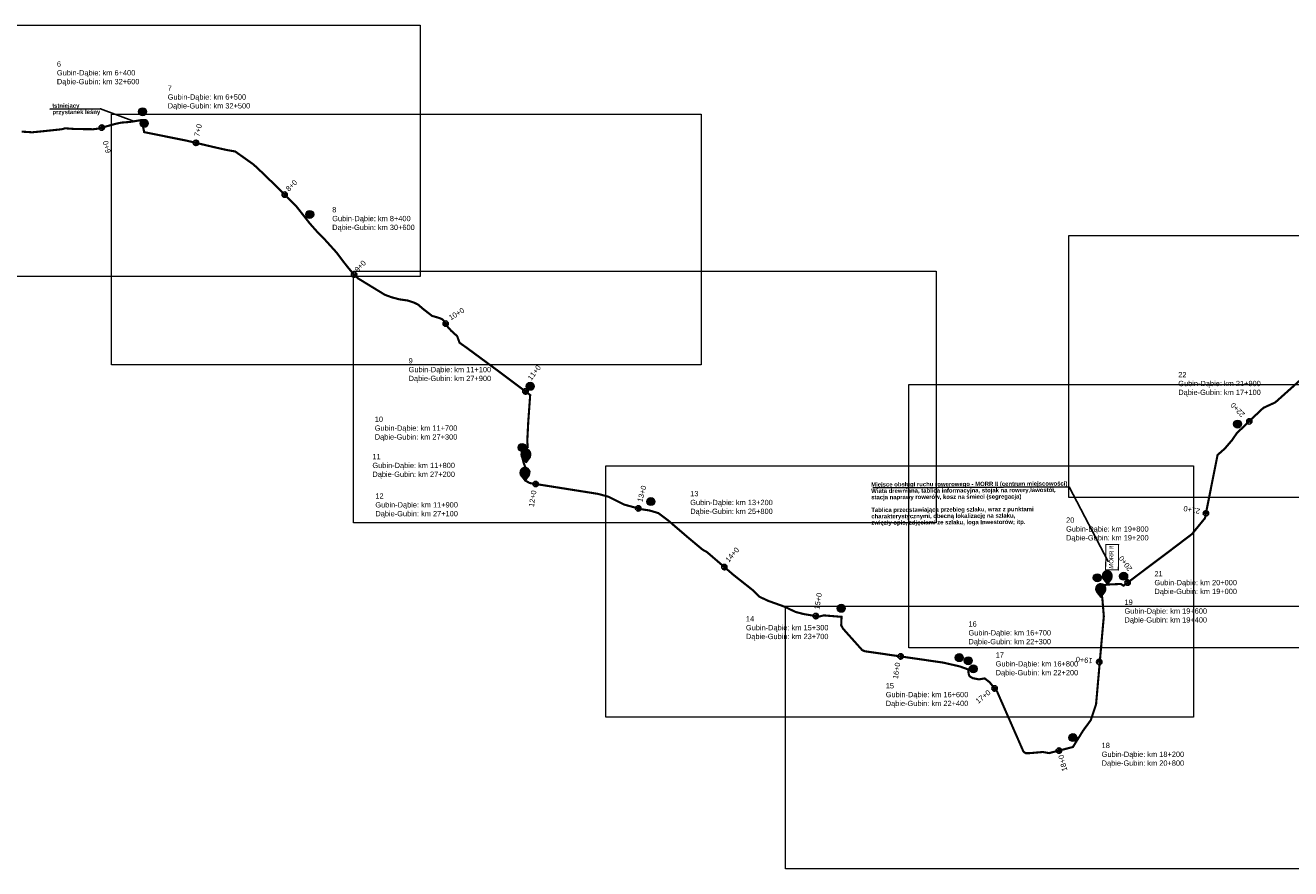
# Model space of a CAD drawing. Header units: millimetres. Extents: x -32728 to 13651, y -21222 to 1549.
# Tile 5 of 19: x 992 to 2185, y -336 to 459. Entities that reach past the tile are written whole.
import ezdxf
from ezdxf import colors
from ezdxf.entities.mleader import LeaderData, LeaderLine
from ezdxf.math import Vec2, Vec3

# ---------------------------------------------------------------- set-up
doc = ezdxf.new("R2010")
doc.units = ezdxf.units.MM
doc.header["$XCLIPFRAME"] = 2
doc.linetypes.add('2', pattern=[1.5, 1, -0.5])
doc.layers.add('0 pomoc', color=61, linetype='Continuous', lineweight=30, plot=False)
for name, color, linetype, lineweight in [('1 MOP zagospodarowanie', 250, 'Continuous', 30), ('1 podklady', 252, 'Continuous', 5), ('2 kraweznik opornik', 5, 'Continuous', 50), ('2 trasa', 5, '2', 50), ('4 opisy', 250, 'Continuous', 5)]:
    doc.layers.add(name, color=color, linetype=linetype, lineweight=lineweight)
doc.layers.add('10 opisy', color=7, linetype='Continuous', lineweight=15, true_color=0x000000)
doc.layers.add('C-DROGI-SYTUACJA-ETYKIETY', color=7, linetype='Continuous')
doc.styles.add('Annotative', font='arial.ttf')
doc.styles.add('ARIAL', font='arial.ttf')
doc.styles.get("Standard").update_dxf_attribs({"font": 'arial.ttf'})
picture_1 = doc.add_image_def('image2.png', size_in_pixel=(1871, 839))
picture_2 = doc.add_image_def('image3.png', size_in_pixel=(1887, 835))
picture_3 = doc.add_image_def('image4.png', size_in_pixel=(1897, 843))
picture_4 = doc.add_image_def('image5.png', size_in_pixel=(1897, 846))
picture_5 = doc.add_image_def('image11.png', size_in_pixel=(1897, 837))
picture_6 = doc.add_image_def('image12.png', size_in_pixel=(1893, 833))
picture_7 = doc.add_image_def('image84.png', size_in_pixel=(1879, 842))

# ---------------------------------------------------------------- blocks, each defined once
blk = doc.blocks.new('_BoxFilled')
at = {"color": 0, "linetype": 'ByBlock', "lineweight": -2}
blk.add_line((-0.5, 0), (-1, 0), dxfattribs=at)
at = {"color": 0, "linetype": 'ByBlock'}
blk.add_solid([(-0.5, 0.5), (0.5, 0.5), (-0.5, -0.5), (0.5, -0.5)], dxfattribs=at)
blk = doc.blocks.new('zw$FE46')
at = {"layer": '4 opisy'}
h = blk.add_hatch(color=1, dxfattribs=at)
h.dxf.hatch_style = 1
h.paths.add_polyline_path([(0, 7.9), (0.2, 9.8), (1, 11), (2.1, 12.2), (3.7, 12.9), (5.4, 12.9), (6.7, 12.6), (7.8, 11.9), (8.9, 10.7), (9.6, 8.9), (9.5, 7.2), (9, 5.5), (4.9, 0), (1.6, 4.3), (0.4, 6)])
h = blk.add_hatch(color=255, dxfattribs=at)
h.dxf.hatch_style = 1
h.paths.add_polyline_path([(8.8, 8.3, 1), (1.2, 8.3, 1)])
at = {"layer": '4 opisy', "color": 1}
blk.add_lwpolyline([(4.9, 0), (9, 5.5), (9.5, 7.2), (9.6, 8.9), (8.9, 10.7), (7.8, 11.9), (6.7, 12.6), (5.4, 12.9), (3.7, 12.9), (2.1, 12.2), (1, 11), (0.2, 9.8), (0, 7.9), (0.4, 6), (1.6, 4.3)], close=True, dxfattribs=at)
at = {"layer": '4 opisy', "color": 255}
blk.add_circle((5, 8.3), 3.78, dxfattribs=at)

msp = doc.modelspace()

# ---------------------------------------------------------------- hatches: boundary and pattern name
at = {"layer": '4 opisy'}
h = msp.add_hatch(color=255, dxfattribs=at)
h.dxf.hatch_style = 1
h.paths.add_polyline_path([(1106.297, 377.833, 1), (1098.741, 377.833, 1)])
h = msp.add_hatch(color=255, dxfattribs=at)
h.dxf.hatch_style = 1
h.paths.add_polyline_path([(1107.852, 366.879, 1), (1100.296, 366.879, 1)])
h = msp.add_hatch(color=255, dxfattribs=at)
h.dxf.hatch_style = 1
h.paths.add_polyline_path([(1263.946, 280.88, 1), (1256.39, 280.88, 1)])
h = msp.add_hatch(color=255, dxfattribs=at)
h.dxf.hatch_style = 1
h.paths.add_polyline_path([(1471.819, 118.748, 1), (1464.263, 118.748, 1)])
h = msp.add_hatch(color=255, dxfattribs=at)
h.dxf.hatch_style = 1
h.paths.add_polyline_path([(2138.984, 83.129, 1), (2131.428, 83.129, 1)])
h = msp.add_hatch(color=255, dxfattribs=at)
h.dxf.hatch_style = 1
h.paths.add_polyline_path([(1464.182, 61.015, 1), (1456.626, 61.015, 1)])
h = msp.add_hatch(color=255, dxfattribs=at)
h.dxf.hatch_style = 1
h.paths.add_polyline_path([(1467.389, 54.927, 1), (1459.833, 54.927, 1)])
h = msp.add_hatch(color=255, dxfattribs=at)
h.dxf.hatch_style = 1
h.paths.add_polyline_path([(1585.63, 9.945, 1), (1578.074, 9.945, 1)])
h = msp.add_hatch(color=255, dxfattribs=at)
h.dxf.hatch_style = 1
h.paths.add_polyline_path([(2006.57, -61.97, 1), (1999.014, -61.97, 1)])
h = msp.add_hatch(color=255, dxfattribs=at)
h.dxf.hatch_style = 1
h.paths.add_polyline_path([(2015.622, -59.85, 1), (2008.066, -59.85, 1)])
h = msp.add_hatch(color=255, dxfattribs=at)
h.dxf.hatch_style = 1
h.paths.add_polyline_path([(2031.488, -60.44, 1), (2023.932, -60.44, 1)])
h = msp.add_hatch(color=255, dxfattribs=at)
h.dxf.hatch_style = 1
h.paths.add_polyline_path([(2009.447, -72.112, 1), (2001.891, -72.112, 1)])
h = msp.add_hatch(color=255, dxfattribs=at)
h.dxf.hatch_style = 1
h.paths.add_polyline_path([(1765.194, -90.736, 1), (1757.638, -90.736, 1)])
h = msp.add_hatch(color=255, dxfattribs=at)
h.dxf.hatch_style = 1
h.paths.add_polyline_path([(1876.437, -137.299, 1), (1868.881, -137.299, 1)])
h = msp.add_hatch(color=255, dxfattribs=at)
h.dxf.hatch_style = 1
h.paths.add_polyline_path([(1884.946, -140.197, 1), (1877.39, -140.197, 1)])
h = msp.add_hatch(color=255, dxfattribs=at)
h.dxf.hatch_style = 1
h.paths.add_polyline_path([(1889.694, -147.843, 1), (1882.138, -147.843, 1)])
h = msp.add_hatch(color=255, dxfattribs=at)
h.dxf.hatch_style = 1
h.paths.add_polyline_path([(1983.681, -212.745, 1), (1976.125, -212.745, 1)])
at = {"layer": 'C-DROGI-SYTUACJA-ETYKIETY', "transparency": 33554687}
h = msp.add_hatch(color=256, dxfattribs=at)
h.dxf.hatch_style = 1
h.paths.add_polyline_path([(1063.348, 365.261, -1), (1064.648, 360.433)])
h = msp.add_hatch(color=256, dxfattribs=at)
h.dxf.hatch_style = 1
h.paths.add_polyline_path([(1153.421, 350.899, -1), (1152.261, 346.035)])
h = msp.add_hatch(color=256, dxfattribs=at)
h.dxf.hatch_style = 1
h.paths.add_polyline_path([(1238.261, 301.386, -1), (1234.744, 297.832)])
h = msp.add_hatch(color=256, dxfattribs=at)
h.dxf.hatch_style = 1
h.paths.add_polyline_path([(1303.667, 225.948, -1), (1300.186, 222.359)])
h = msp.add_hatch(color=256, dxfattribs=at)
h.dxf.hatch_style = 1
h.paths.add_polyline_path([(1390.462, 179.24, -1), (1386.214, 176.604)])
h = msp.add_hatch(color=256, dxfattribs=at)
h.dxf.hatch_style = 1
h.paths.add_polyline_path([(1465.022, 115.932, -1), (1462.03, 111.926)])
h = msp.add_hatch(color=256, dxfattribs=at)
h.dxf.hatch_style = 1
h.paths.add_polyline_path([(2144.474, 87.45, -1), (2147.962, 83.868)])
h = msp.add_hatch(color=256, dxfattribs=at)
h.dxf.hatch_style = 1
h.paths.add_polyline_path([(1473.635, 29.031, -1), (1472.906, 24.085)])
h = msp.add_hatch(color=256, dxfattribs=at)
h.dxf.hatch_style = 1
h.paths.add_polyline_path([(1570.576, 5.954, -1), (1569.308, 1.117)])
h = msp.add_hatch(color=256, dxfattribs=at)
h.dxf.hatch_style = 1
h.paths.add_polyline_path([(2102.859, -0.661, -1), (2107.752, -1.688)])
h = msp.add_hatch(color=256, dxfattribs=at)
h.dxf.hatch_style = 1
h.paths.add_polyline_path([(1652.751, -49.882, -1), (1649.507, -53.687)])
h = msp.add_hatch(color=256, dxfattribs=at)
h.dxf.hatch_style = 1
h.paths.add_polyline_path([(2029.938, -64.48, -1), (2032.952, -68.469)])
h = msp.add_hatch(color=256, dxfattribs=at)
h.dxf.hatch_style = 1
h.paths.add_polyline_path([(1737.844, -95.615, -1), (1737.057, -100.552)])
h = msp.add_hatch(color=256, dxfattribs=at)
h.dxf.hatch_style = 1
h.paths.add_polyline_path([(1817.704, -133.664, -1), (1817.049, -138.621)])
h = msp.add_hatch(color=256, dxfattribs=at)
h.dxf.hatch_style = 1
h.paths.add_polyline_path([(2002.266, -141.081, -1), (2007.243, -141.559)])
h = msp.add_hatch(color=256, dxfattribs=at)
h.dxf.hatch_style = 1
h.paths.add_polyline_path([(1907.942, -164.747, -1), (1904.07, -167.912)])
h = msp.add_hatch(color=256, dxfattribs=at)
h.dxf.hatch_style = 1
h.paths.add_polyline_path([(1966.005, -222.587, -1), (1967.274, -227.423)])

# ---------------------------------------------------------------- linework, layer by layer
at = {"layer": '2 kraweznik opornik', "const_width": 1}
msp.add_lwpolyline([(2022.977, -30.556), (2010.978, -30.408), (2010.681, -54.406), (2022.68, -54.555)], close=True, dxfattribs=at)
at = {"layer": '2 trasa', "ltscale": 2}
msp.add_lwpolyline([(988.428, 359.093, 2, 2, 0), (998.391, 358.439, 2, 2, 0), (1011.779, 359.772, 2, 2, 0), (1026.391, 361.315, 2, 2, 0), (1029.263, 362.218, 2, 2, 0), (1038.373, 361.562, 2, 2, 0), (1055.937, 361.315, 2, 2, 0), (1060.494, 361.887, 2, 2, 0), (1076.662, 366.319, 2, 2, 0), (1082.243, 367.55, 2, 2, 0), (1090.615, 368.206, 2, 2, 0), (1101.695, 370.012, 2, 2, 0), (1103.993, 358.604, 2, 2, 0), (1144.406, 350.462, 2, 2, 0), (1170.871, 344.202, 2, 2, 0), (1181.769, 341.75, 2, 2, 0), (1189.842, 340.351, 2, 2, 0), (1207.212, 328.006, 2, 2, 0), (1218.023, 317.843, 2, 2, 0), (1237.721, 298.408, 2, 2, 0), (1247.098, 289.088, 2, 2, 0), (1260.332, 272.263, 2, 2, 0), (1267.776, 263.852, 2, 2, 0), (1273.936, 257.693, 2, 2, 0), (1285.338, 245.087, 2, 2, 0), (1291.569, 236.779, 2, 2, 0), (1296.225, 230.905, 2, 2, 0), (1301.453, 224.603, 2, 2, 0), (1305.679, 220.592, 2, 2, 0), (1330.962, 205.121, 2, 2, 0), (1337.193, 202.829, 2, 2, 0), (1344.571, 200.824, 2, 2, 0), (1352.736, 199.678, 2, 2, 0), (1358.466, 197.744, 2, 2, 0), (1362.262, 195.882, 2, 2, 0), (1367.347, 191.513, 2, 2, 0), (1375.512, 185.21, 2, 2, 0), (1382.388, 183.204, 2, 2, 0), (1384.966, 182.058, 2, 2, 0), (1386.972, 180.124, 2, 2, 0), (1390.481, 174.466, 2, 2, 0), (1393.561, 171.171, 2, 2, 0), (1399.148, 166.086, 2, 2, 0), (1401.44, 159.855, 2, 2, 0), (1408.029, 155.199, 2, 2, 0), (1439.374, 132.091, 2, 2, 0), (1468.024, 110.546, 2, 2, 0), (1466.19, 84.877, 2, 2, 0), (1465.273, 66.77, 2, 2, 0), (1465.732, 61.384, 2, 2, 0), (1462.179, 57.717, 2, 2, 0), (1460.002, 53.591, 2, 2, 0), (1462.065, 45.913, 2, 2, 0), (1464.127, 40.871, 2, 2, 0), (1462.752, 32.964, 2, 2, 0), (1463.096, 29.984, 2, 2, 0), (1467.565, 27.463, 2, 2, 0), (1532.18, 17.214, 2, 2, 0), (1541.806, 14.578, 2, 2, 0), (1556.704, 7.129, 2, 2, 0), (1572.747, 2.774, 2, 2, 0), (1580.884, 1.514, 2, 2, 0), (1588.906, -0.893, 2, 2, 0), (1598.647, -8.227, 2, 2, 0), (1616.638, -23.698, 2, 2, 0), (1630.619, -35.387, 2, 2, 0), (1634.745, -37.679, 2, 2, 0), (1659.796, -59.246, 2, 2, 0), (1678.361, -73.914, 2, 2, 0), (1684.32, -79.873, 2, 2, 0), (1692.685, -83.77, 2, 2, 0), (1707.812, -89.156, 2, 2, 0), (1718.355, -94.198, 2, 2, 0), (1725.919, -96.146, 2, 2, 0), (1740.243, -98.553, 2, 2, 0), (1744.827, -97.407, 2, 2, 0), (1761.673, -98.782, 2, 2, 0), (1761.329, -106.689, 2, 2, 0), (1762.934, -109.783, 2, 2, 0), (1781.04, -130.067, 2, 2, 0), (1783.447, -131.213, 2, 2, 0), (1857.591, -141.985, 2, 2, 0), (1873.062, -145.538, 2, 2, 0), (1881.084, -148.403, 2, 2, 0), (1881.542, -152.757, 2, 2, 0), (1882.459, -154.935, 2, 2, 0), (1885.438, -156.654, 2, 2, 0), (1891.168, -157.8, 2, 2, 0), (1896.669, -156.883, 2, 2, 0), (1901.367, -160.55, 2, 2, 0), (1908.358, -169.259, 2, 2, 0), (1933.226, -225.985, 2, 2, 0), (1935.403, -227.475, 2, 2, 0), (1939.643, -227.36, 2, 2, 0), (1951.447, -226.329, 2, 2, 0), (1957.406, -227.36, 2, 2, 0), (1979.867, -221.631, 2, 2, 0), (1989.585, -205.977, 2, 2, 0), (1996.735, -196.259, 2, 2, 0), (2001.686, -181.443, 2, 2, 0), (2007.737, -112.318, 2, 2, 0), (2009.02, -98.383, 2, 2, 0), (2007.553, -80.781, 2, 2, 0), (2005.903, -73.63, 2, 2, 0), (2005.17, -69.78, 2, 2, 0), (2012.321, -68.313, 2, 2, 0), (2025.156, -67.763, 2, 2, 0), (2027.539, -69.413, 2, 2, 0), (2069.867, -37.569, 2, 2, 0), (2092.214, -20.608, 2, 2, 0), (2104.42, -5.628, 2, 2, 0), (2116.256, 53.94, 2, 2, 0), (2123.017, 59.899, 2, 2, 0), (2130.008, 68.035, 2, 2, 0), (2134.363, 74.453, 2, 2, 0), (2151.208, 90.611, 2, 2, 0), (2159.459, 98.404, 2, 2, 0), (2170.69, 103.561, 2, 2, 0), (2196.589, 126.709, 2, 2, 0)], format="xyseb", dxfattribs=at)
at = {"layer": '4 opisy', "color": 255}
for centre in [(1102.519, 377.833), (1104.074, 366.879), (1260.168, 280.88), (1468.041, 118.748), (2135.206, 83.129), (1460.404, 61.015), (1463.611, 54.927), (1581.852, 9.945), (2002.792, -61.97), (2011.844, -59.85), (2027.71, -60.44), (2005.669, -72.112), (1761.416, -90.736), (1872.659, -137.299), (1881.168, -140.197), (1885.916, -147.843), (1979.903, -212.745)]:
    msp.add_circle(centre, 3.778, dxfattribs=at)
at = {"layer": 'C-DROGI-SYTUACJA-ETYKIETY', "color": 7, "linetype": 'Continuous'}
for points in [[(1063.337, 365.258), (1064.659, 360.436)], [(1153.417, 350.9), (1152.266, 346.034)], [(1238.259, 301.389), (1234.747, 297.83)], [(1303.648, 225.966), (1300.206, 222.34)], [(1390.462, 179.24), (1386.213, 176.604)], [(1465.029, 115.927), (1462.023, 111.931)], [(2144.488, 87.464), (2147.949, 83.855)], [(1473.662, 29.027), (1472.879, 24.089)], [(1570.597, 5.948), (1569.288, 1.123)], [(2102.853, -0.687), (2107.757, -1.662)], [(1652.76, -49.89), (1649.498, -53.679)], [(2029.942, -64.477), (2032.948, -68.472)], [(1737.865, -95.618), (1737.036, -100.549)], [(1817.736, -133.669), (1817.017, -138.617)], [(2002.264, -141.102), (2007.245, -141.538)], [(1907.956, -164.765), (1904.056, -167.894)], [(1966.021, -222.582), (1967.257, -227.427)]]:
    msp.add_lwpolyline(points, dxfattribs=at)
for centre in [(1063.998, 362.847), (1152.841, 348.467), (1236.503, 299.609), (1301.927, 224.153), (1388.338, 177.922), (1463.526, 113.929), (2146.218, 85.659), (1473.271, 26.558), (1569.942, 3.536), (2105.305, -1.174), (1651.129, -51.785), (2031.445, -66.475), (1737.451, -98.084), (1817.377, -136.143), (2004.755, -141.32), (1906.006, -166.329), (1966.639, -225.005)]:
    msp.add_circle(centre, 2.5, dxfattribs=at)

# ---------------------------------------------------------------- block references
at = {"layer": '4 opisy'}
for p in [(1459.19, 46.464), (1458.305, 29.329)]:
    msp.add_blockref('zw$FE46', p, dxfattribs=at)
at = {"layer": '4 opisy', "rotation": 359.999999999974}
for p in [(2007.423, -68.313), (2001.248, -80.575)]:
    msp.add_blockref('zw$FE46', p, dxfattribs=at)

# ---------------------------------------------------------------- texts
at = {"layer": '0 pomoc', "color": 1, "char_height": 5, "width": 94.7938, "attachment_point": 1}
for s, insert in [('6\\PGubin-Dąbie: km 6+400\\PDąbie-Gubin: km 32+600', (1021.684, 425.441)), ('7\\PGubin-Dąbie: km 6+500\\PDąbie-Gubin: km 32+500', (1126.18, 402.592)), ('8\\PGubin-Dąbie: km 8+400\\PDąbie-Gubin: km 30+600', (1281.336, 287.903)), ('9\\PGubin-Dąbie: km 11+100\\PDąbie-Gubin: km 27+900', (1353.379, 145.378)), ('22\\PGubin-Dąbie: km 21+900\\PDąbie-Gubin: km 17+100', (2079.219, 132.234)), ('10\\PGubin-Dąbie: km 11+700\\PDąbie-Gubin: km 27+300', (1321.474, 90.153)), ('11\\PGubin-Dąbie: km 11+800\\PDąbie-Gubin: km 27+200', (1319.237, 54.933)), ('12\\PGubin-Dąbie: km 11+900\\PDąbie-Gubin: km 27+100', (1322.033, 17.757)), ('13\\PGubin-Dąbie: km 13+200\\PDąbie-Gubin: km 25+800', (1618.977, 19.976)), ('20\\PGubin-Dąbie: km 19+800\\PDąbie-Gubin: km 19+200', (1973.409, -5.012)), ('21\\PGubin-Dąbie: km 20+000\\PDąbie-Gubin: km 19+000', (2056.724, -55.627)), ('19\\PGubin-Dąbie: km 19+600\\PDąbie-Gubin: km 19+400', (2028.499, -82.471)), ('14\\PGubin-Dąbie: km 15+300\\PDąbie-Gubin: km 23+700', (1671.487, -98.14)), ('16\\PGubin-Dąbie: km 16+700\\PDąbie-Gubin: km 22+300', (1881.361, -103.012)), ('17\\PGubin-Dąbie: km 16+800\\PDąbie-Gubin: km 22+200', (1907.014, -132.278)), ('15\\PGubin-Dąbie: km 16+600\\PDąbie-Gubin: km 22+400', (1803.365, -161.299)), ('18\\PGubin-Dąbie: km 18+200\\PDąbie-Gubin: km 20+800', (2006.946, -217.635))]:
    msp.add_mtext(s, dxfattribs=dict(at, insert=insert))
at = {"layer": '1 MOP zagospodarowanie', "color": 7, "insert": (2013.706, -57.683), "char_height": 4, "width": 30.58877, "attachment_point": 1, "rotation": 88.561787, "style": 'Annotative'}
msp.add_mtext('\\pxqc;{\\C0;MORR II}', dxfattribs=at)
at = {"layer": '4 opisy', "width": 8.69418, "attachment_point": 1}
for s, insert, char_height in [('6', (1101.47, 379.856), 4), ('7', (1103.024, 368.902), 4), ('8', (1259.118, 282.903), 4), ('9', (1465.229, 120.978), 4), ('22', (2132.602, 85.106), 4), ('10', (1457.481, 62.966), 4), ('10', (1461.007, 56.903), 4), ('11', (1461.324, 57.273), 4), ('12', (1460.439, 40.137), 4), ('13', (1579.247, 11.921), 4), ('20/1', (2009.557, -59.081), 2.5), ('10', (2009.24, -57.874), 4), ('21', (2025.106, -58.464), 4), ('20', (2000.187, -59.994), 4), ('10', (2003.065, -70.136), 4), ('19', (2003.382, -69.767), 4), ('14', (1758.812, -88.76), 4), ('15', (1870.054, -135.323), 4), ('16', (1878.563, -138.221), 4), ('17', (1883.311, -145.867), 4), ('18', (1977.299, -210.769), 4)]:
    msp.add_mtext(s, dxfattribs=dict(at, insert=insert, char_height=char_height))
at = {"layer": 'C-DROGI-SYTUACJA-ETYKIETY', "linetype": 'Continuous', "char_height": 5, "attachment_point": 1, "style": 'Annotative'}
for s, insert, width, rotation in [('{\\fArial|b0|i0|c1|p34;7+0}', (1151.005, 355.184), 19.61801, 76.691469), ('{\\fArial|b0|i0|c1|p34;6+0}', (1067.966, 338.221), 19.61801, 105.328922), ('{\\fArial|b0|i0|c1|p34;8+0}', (1236.97, 305.733), 19.61801, 45.38453), ('{\\fArial|b0|i0|c1|p34;9+0}', (1301.877, 229.498), 19.61801, 46.494334), ('{\\fArial|b0|i0|c1|p34;10+0}', (1390.574, 185.094), 23.50273, 31.809389), ('{\\fArial|b0|i0|c1|p34;11+0}', (1465.125, 126.868), 23.50273, 53.056834), ('{\\fArial|b0|i0|c1|p34;22+0}', (2138.803, 89.194), 23.50273, 133.806511), ('{\\fArial|b0|i0|c1|p34;13+0}', (1568.852, 10.422), 23.50273, 74.814163), ('{\\fArial|b0|i0|c1|p34;12+0}', (1466.592, 5.363), 23.50273, 80.986468), ('{\\fArial|b0|i0|c1|p34;21+0}', (2099.177, -1.918), 23.50273, 168.762157), ('{\\fArial|b0|i0|c1|p34;14+0}', (1651.531, -44.514), 23.50273, 49.273747), ('{\\fArial|b0|i0|c1|p34;20+0}', (2032.119, -56.245), 23.50273, 126.955181), ('{\\fArial|b0|i0|c1|p34;15+0}', (1735.739, -91.275), 23.50273, 80.463364), ('{\\fArial|b0|i0|c1|p34;16+0}', (1809.899, -157.085), 23.50273, 81.733568), ('{\\fArial|b0|i0|c1|p34;19+0}', (1998.057, -142.713), 23.50273, 174.99747), ('{\\fArial|b0|i0|c1|p34;17+0}', (1887.407, -177.116), 23.50273, 38.751628), ('{\\fArial|b0|i0|c1|p34;18+0}', (1969.856, -245.013), 23.50273, 104.311041)]:
    msp.add_mtext(s, dxfattribs=dict(at, insert=insert, width=width, rotation=rotation))

# ---------------------------------------------------------------- pictures from other files: only their frames are drawn
at = {"layer": '1 podklady'}
image = msp.add_image(picture_5, insert=(807.144, 213.56), size_in_units=(557.203, 245.851), dxfattribs=at)
image.set_boundary_path([(-0.5, -0.5), (1896.5, 806.4475)])
image = msp.add_image(picture_6, insert=(1073.098, 130.853), size_in_units=(556.028, 244.676), dxfattribs=at)
image.set_boundary_path([(-0.5, -0.5), (1892.5, 804.744)])
image = msp.add_image(picture_7, insert=(1975.909, 13.789), size_in_units=(551.916, 247.319), rotation=0, dxfattribs=at)
image.dxf.flags = 7
image = msp.add_image(picture_1, insert=(1301.372, -18.986), size_in_units=(549.566, 246.438), dxfattribs=at)
image.set_boundary_path([(-0.5, -0.5), (1870.5, 808.382)])
image = msp.add_image(picture_4, insert=(1825.047, -128.046), size_in_units=(557.203, 248.494), dxfattribs=at)
image.set_boundary_path([(-0.5, -0.5), (1896.5, 845.5)])
image = msp.add_image(picture_2, insert=(1539.332, -201.457), size_in_units=(554.266, 245.263), dxfattribs=at)
image.set_boundary_path([(-0.5, -0.5), (1886.5, 807.248)])
image = msp.add_image(picture_3, insert=(1708.657, -336.448), size_in_units=(557.203, 247.613), dxfattribs=at)
image.set_boundary_path([(-0.5, -0.5), (1896.5, 842.5)])

# ---------------------------------------------------------------- meshes
at = {"layer": 'C-DROGI-SYTUACJA-ETYKIETY', "color": 7, "linetype": 'Continuous'}
mesh = msp.add_polyface(dxfattribs=at)
corners = [(1063.337, 365.258), (1063.531, 364.552), (1065.236, 365.02), (1063.531, 364.552), (1063.998, 362.847), (1066.409, 363.508), (1063.531, 364.552), (1065.236, 365.02), (1066.409, 363.508), (1064.466, 361.142), (1066.171, 361.61), (1064.659, 360.436), (1063.998, 362.847), (1064.466, 361.142), (1066.171, 361.61), (1063.998, 362.847), (1066.409, 363.508), (1066.171, 361.61)]
mesh.append_faces([[corners[k] for k in face] for face in [(9, 10, 11)]], dxfattribs={"vtx0": -1, "color": 7})
mesh.append_faces([[corners[k] for k in face] for face in [(6, 7, 8), (15, 16, 17)]], dxfattribs={"vtx0": -1, "vtx2": -1, "color": 7})
mesh.append_faces([[corners[k] for k in face] for face in [(0, 1, 2)]], dxfattribs={"vtx1": -1, "color": 7})
mesh.append_faces([[corners[k] for k in face] for face in [(3, 4, 5), (12, 13, 14)]], dxfattribs={"vtx1": -1, "vtx2": -1, "color": 7})
mesh = msp.add_polyface(dxfattribs=at)
corners = [(1153.417, 350.9), (1153.248, 350.187), (1154.968, 349.78), (1153.248, 350.187), (1152.841, 348.467), (1155.274, 347.891), (1153.248, 350.187), (1154.968, 349.78), (1155.274, 347.891), (1152.434, 346.746), (1154.154, 346.34), (1152.266, 346.034), (1152.841, 348.467), (1152.434, 346.746), (1154.154, 346.34), (1152.841, 348.467), (1155.274, 347.891), (1154.154, 346.34)]
mesh.append_faces([[corners[k] for k in face] for face in [(9, 10, 11)]], dxfattribs={"vtx0": -1, "color": 7})
mesh.append_faces([[corners[k] for k in face] for face in [(6, 7, 8), (15, 16, 17)]], dxfattribs={"vtx0": -1, "vtx2": -1, "color": 7})
mesh.append_faces([[corners[k] for k in face] for face in [(0, 1, 2)]], dxfattribs={"vtx1": -1, "color": 7})
mesh.append_faces([[corners[k] for k in face] for face in [(3, 4, 5), (12, 13, 14)]], dxfattribs={"vtx1": -1, "vtx2": -1, "color": 7})
mesh = msp.add_polyface(dxfattribs=at)
corners = [(1238.259, 301.389), (1237.744, 300.868), (1239.003, 299.626), (1237.744, 300.868), (1236.503, 299.609), (1238.282, 297.853), (1237.744, 300.868), (1239.003, 299.626), (1238.282, 297.853), (1235.261, 298.351), (1236.52, 297.109), (1234.747, 297.83), (1236.503, 299.609), (1235.261, 298.351), (1236.52, 297.109), (1236.503, 299.609), (1238.282, 297.853), (1236.52, 297.109)]
mesh.append_faces([[corners[k] for k in face] for face in [(9, 10, 11)]], dxfattribs={"vtx0": -1, "color": 7})
mesh.append_faces([[corners[k] for k in face] for face in [(6, 7, 8), (15, 16, 17)]], dxfattribs={"vtx0": -1, "vtx2": -1, "color": 7})
mesh.append_faces([[corners[k] for k in face] for face in [(0, 1, 2)]], dxfattribs={"vtx1": -1, "color": 7})
mesh.append_faces([[corners[k] for k in face] for face in [(3, 4, 5), (12, 13, 14)]], dxfattribs={"vtx1": -1, "vtx2": -1, "color": 7})
mesh = msp.add_polyface(dxfattribs=at)
corners = [(1303.648, 225.966), (1303.144, 225.435), (1304.426, 224.218), (1303.144, 225.435), (1301.927, 224.153), (1303.74, 222.432), (1303.144, 225.435), (1304.426, 224.218), (1303.74, 222.432), (1300.71, 222.871), (1301.992, 221.654), (1300.206, 222.34), (1301.927, 224.153), (1300.71, 222.871), (1301.992, 221.654), (1301.927, 224.153), (1303.74, 222.432), (1301.992, 221.654)]
mesh.append_faces([[corners[k] for k in face] for face in [(9, 10, 11)]], dxfattribs={"vtx0": -1, "color": 7})
mesh.append_faces([[corners[k] for k in face] for face in [(6, 7, 8), (15, 16, 17)]], dxfattribs={"vtx0": -1, "vtx2": -1, "color": 7})
mesh.append_faces([[corners[k] for k in face] for face in [(0, 1, 2)]], dxfattribs={"vtx1": -1, "color": 7})
mesh.append_faces([[corners[k] for k in face] for face in [(3, 4, 5), (12, 13, 14)]], dxfattribs={"vtx1": -1, "vtx2": -1, "color": 7})
mesh = msp.add_polyface(dxfattribs=at)
corners = [(1390.462, 179.24), (1389.84, 178.854), (1390.772, 177.352), (1389.84, 178.854), (1388.338, 177.922), (1389.655, 175.798), (1389.84, 178.854), (1390.772, 177.352), (1389.655, 175.798), (1386.835, 176.99), (1387.767, 175.488), (1386.213, 176.604), (1388.338, 177.922), (1386.835, 176.99), (1387.767, 175.488), (1388.338, 177.922), (1389.655, 175.798), (1387.767, 175.488)]
mesh.append_faces([[corners[k] for k in face] for face in [(9, 10, 11)]], dxfattribs={"vtx0": -1, "color": 7})
mesh.append_faces([[corners[k] for k in face] for face in [(6, 7, 8), (15, 16, 17)]], dxfattribs={"vtx0": -1, "vtx2": -1, "color": 7})
mesh.append_faces([[corners[k] for k in face] for face in [(0, 1, 2)]], dxfattribs={"vtx1": -1, "color": 7})
mesh.append_faces([[corners[k] for k in face] for face in [(3, 4, 5), (12, 13, 14)]], dxfattribs={"vtx1": -1, "vtx2": -1, "color": 7})
mesh = msp.add_polyface(dxfattribs=at)
corners = [(1465.029, 115.927), (1464.588, 115.342), (1466.001, 114.279), (1464.588, 115.342), (1463.526, 113.929), (1465.524, 112.426), (1464.588, 115.342), (1466.001, 114.279), (1465.524, 112.426), (1462.464, 112.516), (1463.876, 111.453), (1462.023, 111.931), (1463.526, 113.929), (1462.464, 112.516), (1463.876, 111.453), (1463.526, 113.929), (1465.524, 112.426), (1463.876, 111.453)]
mesh.append_faces([[corners[k] for k in face] for face in [(9, 10, 11)]], dxfattribs={"vtx0": -1, "color": 7})
mesh.append_faces([[corners[k] for k in face] for face in [(6, 7, 8), (15, 16, 17)]], dxfattribs={"vtx0": -1, "vtx2": -1, "color": 7})
mesh.append_faces([[corners[k] for k in face] for face in [(0, 1, 2)]], dxfattribs={"vtx1": -1, "color": 7})
mesh.append_faces([[corners[k] for k in face] for face in [(3, 4, 5), (12, 13, 14)]], dxfattribs={"vtx1": -1, "vtx2": -1, "color": 7})
mesh = msp.add_polyface(dxfattribs=at)
corners = [(2144.488, 87.464), (2144.994, 86.935), (2146.27, 88.159), (2144.994, 86.935), (2146.218, 85.659), (2148.022, 87.39), (2144.994, 86.935), (2146.27, 88.159), (2148.022, 87.39), (2147.442, 84.384), (2148.718, 85.607), (2147.949, 83.855), (2146.218, 85.659), (2147.442, 84.384), (2148.718, 85.607), (2146.218, 85.659), (2148.022, 87.39), (2148.718, 85.607)]
mesh.append_faces([[corners[k] for k in face] for face in [(9, 10, 11)]], dxfattribs={"vtx0": -1, "color": 7})
mesh.append_faces([[corners[k] for k in face] for face in [(6, 7, 8), (15, 16, 17)]], dxfattribs={"vtx0": -1, "vtx2": -1, "color": 7})
mesh.append_faces([[corners[k] for k in face] for face in [(0, 1, 2)]], dxfattribs={"vtx1": -1, "color": 7})
mesh.append_faces([[corners[k] for k in face] for face in [(3, 4, 5), (12, 13, 14)]], dxfattribs={"vtx1": -1, "vtx2": -1, "color": 7})
mesh = msp.add_polyface(dxfattribs=at)
corners = [(1473.662, 29.027), (1473.548, 28.304), (1475.294, 28.027), (1473.548, 28.304), (1473.271, 26.558), (1475.74, 26.167), (1473.548, 28.304), (1475.294, 28.027), (1475.74, 26.167), (1472.994, 24.812), (1474.74, 24.535), (1472.879, 24.089), (1473.271, 26.558), (1472.994, 24.812), (1474.74, 24.535), (1473.271, 26.558), (1475.74, 26.167), (1474.74, 24.535)]
mesh.append_faces([[corners[k] for k in face] for face in [(9, 10, 11)]], dxfattribs={"vtx0": -1, "color": 7})
mesh.append_faces([[corners[k] for k in face] for face in [(6, 7, 8), (15, 16, 17)]], dxfattribs={"vtx0": -1, "vtx2": -1, "color": 7})
mesh.append_faces([[corners[k] for k in face] for face in [(0, 1, 2)]], dxfattribs={"vtx1": -1, "color": 7})
mesh.append_faces([[corners[k] for k in face] for face in [(3, 4, 5), (12, 13, 14)]], dxfattribs={"vtx1": -1, "vtx2": -1, "color": 7})
mesh = msp.add_polyface(dxfattribs=at)
corners = [(1570.597, 5.948), (1570.405, 5.242), (1572.112, 4.779), (1570.405, 5.242), (1569.942, 3.536), (1572.355, 2.881), (1570.405, 5.242), (1572.112, 4.779), (1572.355, 2.881), (1569.479, 1.83), (1571.185, 1.367), (1569.288, 1.123), (1569.942, 3.536), (1569.479, 1.83), (1571.185, 1.367), (1569.942, 3.536), (1572.355, 2.881), (1571.185, 1.367)]
mesh.append_faces([[corners[k] for k in face] for face in [(9, 10, 11)]], dxfattribs={"vtx0": -1, "color": 7})
mesh.append_faces([[corners[k] for k in face] for face in [(6, 7, 8), (15, 16, 17)]], dxfattribs={"vtx0": -1, "vtx2": -1, "color": 7})
mesh.append_faces([[corners[k] for k in face] for face in [(0, 1, 2)]], dxfattribs={"vtx1": -1, "color": 7})
mesh.append_faces([[corners[k] for k in face] for face in [(3, 4, 5), (12, 13, 14)]], dxfattribs={"vtx1": -1, "vtx2": -1, "color": 7})
mesh = msp.add_polyface(dxfattribs=at)
corners = [(2102.853, -0.687), (2103.571, -0.83), (2103.916, 0.904), (2103.571, -0.83), (2105.305, -1.174), (2105.793, 1.278), (2103.571, -0.83), (2103.916, 0.904), (2105.793, 1.278), (2107.039, -1.519), (2107.384, 0.215), (2107.757, -1.662), (2105.305, -1.174), (2107.039, -1.519), (2107.384, 0.215), (2105.305, -1.174), (2105.793, 1.278), (2107.384, 0.215)]
mesh.append_faces([[corners[k] for k in face] for face in [(9, 10, 11)]], dxfattribs={"vtx0": -1, "color": 7})
mesh.append_faces([[corners[k] for k in face] for face in [(6, 7, 8), (15, 16, 17)]], dxfattribs={"vtx0": -1, "vtx2": -1, "color": 7})
mesh.append_faces([[corners[k] for k in face] for face in [(0, 1, 2)]], dxfattribs={"vtx1": -1, "color": 7})
mesh.append_faces([[corners[k] for k in face] for face in [(3, 4, 5), (12, 13, 14)]], dxfattribs={"vtx1": -1, "vtx2": -1, "color": 7})
mesh = msp.add_polyface(dxfattribs=at)
corners = [(1652.76, -49.89), (1652.283, -50.445), (1653.622, -51.598), (1652.283, -50.445), (1651.129, -51.785), (1653.024, -53.416), (1652.283, -50.445), (1653.622, -51.598), (1653.024, -53.416), (1649.976, -53.124), (1651.316, -54.278), (1649.498, -53.679), (1651.129, -51.785), (1649.976, -53.124), (1651.316, -54.278), (1651.129, -51.785), (1653.024, -53.416), (1651.316, -54.278)]
mesh.append_faces([[corners[k] for k in face] for face in [(9, 10, 11)]], dxfattribs={"vtx0": -1, "color": 7})
mesh.append_faces([[corners[k] for k in face] for face in [(6, 7, 8), (15, 16, 17)]], dxfattribs={"vtx0": -1, "vtx2": -1, "color": 7})
mesh.append_faces([[corners[k] for k in face] for face in [(0, 1, 2)]], dxfattribs={"vtx1": -1, "color": 7})
mesh.append_faces([[corners[k] for k in face] for face in [(3, 4, 5), (12, 13, 14)]], dxfattribs={"vtx1": -1, "vtx2": -1, "color": 7})
mesh = msp.add_polyface(dxfattribs=at)
corners = [(2029.942, -64.477), (2030.382, -65.062), (2031.795, -63.999), (2030.382, -65.062), (2031.445, -66.475), (2033.443, -64.972), (2030.382, -65.062), (2031.795, -63.999), (2033.443, -64.972), (2032.508, -67.887), (2033.92, -66.825), (2032.948, -68.472), (2031.445, -66.475), (2032.508, -67.887), (2033.92, -66.825), (2031.445, -66.475), (2033.443, -64.972), (2033.92, -66.825)]
mesh.append_faces([[corners[k] for k in face] for face in [(9, 10, 11)]], dxfattribs={"vtx0": -1, "color": 7})
mesh.append_faces([[corners[k] for k in face] for face in [(6, 7, 8), (15, 16, 17)]], dxfattribs={"vtx0": -1, "vtx2": -1, "color": 7})
mesh.append_faces([[corners[k] for k in face] for face in [(0, 1, 2)]], dxfattribs={"vtx1": -1, "color": 7})
mesh.append_faces([[corners[k] for k in face] for face in [(3, 4, 5), (12, 13, 14)]], dxfattribs={"vtx1": -1, "vtx2": -1, "color": 7})
mesh = msp.add_polyface(dxfattribs=at)
corners = [(1737.865, -95.618), (1737.743, -96.34), (1739.487, -96.633), (1737.743, -96.34), (1737.451, -98.084), (1739.916, -98.498), (1737.743, -96.34), (1739.487, -96.633), (1739.916, -98.498), (1737.158, -99.827), (1738.901, -100.12), (1737.036, -100.549), (1737.451, -98.084), (1737.158, -99.827), (1738.901, -100.12), (1737.451, -98.084), (1739.916, -98.498), (1738.901, -100.12)]
mesh.append_faces([[corners[k] for k in face] for face in [(9, 10, 11)]], dxfattribs={"vtx0": -1, "color": 7})
mesh.append_faces([[corners[k] for k in face] for face in [(6, 7, 8), (15, 16, 17)]], dxfattribs={"vtx0": -1, "vtx2": -1, "color": 7})
mesh.append_faces([[corners[k] for k in face] for face in [(0, 1, 2)]], dxfattribs={"vtx1": -1, "color": 7})
mesh.append_faces([[corners[k] for k in face] for face in [(3, 4, 5), (12, 13, 14)]], dxfattribs={"vtx1": -1, "vtx2": -1, "color": 7})
mesh = msp.add_polyface(dxfattribs=at)
corners = [(1817.736, -133.669), (1817.631, -134.393), (1819.38, -134.647), (1817.631, -134.393), (1817.377, -136.143), (1819.851, -136.502), (1817.631, -134.393), (1819.38, -134.647), (1819.851, -136.502), (1817.122, -137.892), (1818.872, -138.146), (1817.017, -138.617), (1817.377, -136.143), (1817.122, -137.892), (1818.872, -138.146), (1817.377, -136.143), (1819.851, -136.502), (1818.872, -138.146)]
mesh.append_faces([[corners[k] for k in face] for face in [(9, 10, 11)]], dxfattribs={"vtx0": -1, "color": 7})
mesh.append_faces([[corners[k] for k in face] for face in [(6, 7, 8), (15, 16, 17)]], dxfattribs={"vtx0": -1, "vtx2": -1, "color": 7})
mesh.append_faces([[corners[k] for k in face] for face in [(0, 1, 2)]], dxfattribs={"vtx1": -1, "color": 7})
mesh.append_faces([[corners[k] for k in face] for face in [(3, 4, 5), (12, 13, 14)]], dxfattribs={"vtx1": -1, "vtx2": -1, "color": 7})
mesh = msp.add_polyface(dxfattribs=at)
corners = [(2002.264, -141.102), (2002.994, -141.166), (2003.148, -139.405), (2002.994, -141.166), (2004.755, -141.32), (2004.973, -138.83), (2002.994, -141.166), (2003.148, -139.405), (2004.973, -138.83), (2006.516, -141.474), (2006.67, -139.713), (2007.245, -141.538), (2004.755, -141.32), (2006.516, -141.474), (2006.67, -139.713), (2004.755, -141.32), (2004.973, -138.83), (2006.67, -139.713)]
mesh.append_faces([[corners[k] for k in face] for face in [(9, 10, 11)]], dxfattribs={"vtx0": -1, "color": 7})
mesh.append_faces([[corners[k] for k in face] for face in [(6, 7, 8), (15, 16, 17)]], dxfattribs={"vtx0": -1, "vtx2": -1, "color": 7})
mesh.append_faces([[corners[k] for k in face] for face in [(0, 1, 2)]], dxfattribs={"vtx1": -1, "color": 7})
mesh.append_faces([[corners[k] for k in face] for face in [(3, 4, 5), (12, 13, 14)]], dxfattribs={"vtx1": -1, "vtx2": -1, "color": 7})
mesh = msp.add_polyface(dxfattribs=at)
corners = [(1907.956, -164.765), (1907.385, -165.223), (1908.491, -166.601), (1907.385, -165.223), (1906.006, -166.329), (1907.571, -168.279), (1907.385, -165.223), (1908.491, -166.601), (1907.571, -168.279), (1904.627, -167.436), (1905.734, -168.815), (1904.056, -167.894), (1906.006, -166.329), (1904.627, -167.436), (1905.734, -168.815), (1906.006, -166.329), (1907.571, -168.279), (1905.734, -168.815)]
mesh.append_faces([[corners[k] for k in face] for face in [(9, 10, 11)]], dxfattribs={"vtx0": -1, "color": 7})
mesh.append_faces([[corners[k] for k in face] for face in [(6, 7, 8), (15, 16, 17)]], dxfattribs={"vtx0": -1, "vtx2": -1, "color": 7})
mesh.append_faces([[corners[k] for k in face] for face in [(0, 1, 2)]], dxfattribs={"vtx1": -1, "color": 7})
mesh.append_faces([[corners[k] for k in face] for face in [(3, 4, 5), (12, 13, 14)]], dxfattribs={"vtx1": -1, "vtx2": -1, "color": 7})
mesh = msp.add_polyface(dxfattribs=at)
corners = [(1966.021, -222.582), (1966.202, -223.292), (1967.915, -222.855), (1966.202, -223.292), (1966.639, -225.005), (1969.062, -224.387), (1966.202, -223.292), (1967.915, -222.855), (1969.062, -224.387), (1967.076, -226.718), (1968.789, -226.281), (1967.257, -227.427), (1966.639, -225.005), (1967.076, -226.718), (1968.789, -226.281), (1966.639, -225.005), (1969.062, -224.387), (1968.789, -226.281)]
mesh.append_faces([[corners[k] for k in face] for face in [(9, 10, 11)]], dxfattribs={"vtx0": -1, "color": 7})
mesh.append_faces([[corners[k] for k in face] for face in [(6, 7, 8), (15, 16, 17)]], dxfattribs={"vtx0": -1, "vtx2": -1, "color": 7})
mesh.append_faces([[corners[k] for k in face] for face in [(0, 1, 2)]], dxfattribs={"vtx1": -1, "color": 7})
mesh.append_faces([[corners[k] for k in face] for face in [(3, 4, 5), (12, 13, 14)]], dxfattribs={"vtx1": -1, "vtx2": -1, "color": 7})

# ---------------------------------------------------------------- leaders
at = {"layer": '10 opisy'}
ml = msp.add_multileader_mtext('Standard', dxfattribs=at)
ml.set_content('{\\fArial|b1|i0|c0|p34;Istniejacy \\Pprzystanek leśny }', color=256, style='ARIAL')
ml.set_leader_properties(color=256)
ml.set_arrow_properties(name='BOXFILLED')
ml.build(insert=Vec2(0, 0))
ml.multileader.update_dxf_attribs({"has_text_frame": 1, "text_left_attachment_type": 0, "text_right_attachment_type": 6, "text_bottom_attachment_type": 10, "dogleg_length": 0.36, "arrow_head_size": 0})
ctx = ml.context
ctx.base_point, ctx.arrow_head_size, ctx.landing_gap_size, ctx.plane_origin, ctx.plane_x_axis, ctx.plane_y_axis = Vec3(1016.977, 385.496), 0, 0.5, Vec3(1060.033, 388.529), Vec3(0.9999861, 0.00527259), Vec3(-0.00527259, 0.9999861)
ctx.left_attachment, ctx.right_attachment, ctx.top_attachment = 0, 6, 10
notes = []
notes.append((ctx, [(0, (1, 1, 0), (1062.932, 380.563), (-0.9999861, -0.00527259), 0.36, [(0, [(1094.933, 368.605)], 0, [])])]))
ctx.mtext.insert, ctx.mtext.text_direction, ctx.mtext.rotation, ctx.mtext.line_spacing_factor, ctx.mtext.flow_direction = Vec3(1017.477, 385.499), Vec3(0.9999861, 0.00527259), 0.00527262, 0.9, 5
ml = msp.add_multileader_mtext('Standard', dxfattribs=at)
ml.set_content('{\\fArial|b1|i0|c0|p34;Miejsce obsługi ruchu rowerowego - MORR II (\\fArial|b1|i0|c238|p34;centrum miejscowości\\fArial|b1|i0|c0|p34;):\\PWiata drewniana, tablica informacyjna, stojak na rowery,ławostół, \\Pstacja naprawy rowerów, kosz na śmieci (segregacja)\\P\\PTablica przedstawiająca przebieg szlaku, wraz z punktami \\Pcharakterystycznymi, obecną lokalizację na szlaku, \\Pzwięzły opis, zdjęciami ze szlaku, loga Inwestorów; itp.}', color=256, style='ARIAL')
ml.set_leader_properties(color=256)
ml.set_arrow_properties(name='BOXFILLED')
ml.build(insert=Vec2(0, 0))
ml.multileader.update_dxf_attribs({"has_text_frame": 1, "text_left_attachment_type": 0, "text_right_attachment_type": 6, "text_bottom_attachment_type": 10, "dogleg_length": 0.36, "arrow_head_size": 0})
ctx = ml.context
ctx.base_point, ctx.arrow_head_size, ctx.landing_gap_size, ctx.plane_origin, ctx.plane_x_axis, ctx.plane_y_axis = Vec3(1789.08, 28.111), 0, 0.5, Vec3(2188.289, -76.321), Vec3(0.9999861, 0.00527259), Vec3(-0.00527259, 0.9999861)
ctx.left_attachment, ctx.right_attachment, ctx.top_attachment = 0, 6, 10
notes.append((ctx, [(0, (1, 1, 0), (1976.44, 23.923), (-0.9999861, -0.00527259), 0.36, [(0, [(2013.241, -46.498)], 256, [])])]))
ctx.mtext.insert, ctx.mtext.text_direction, ctx.mtext.rotation, ctx.mtext.line_spacing_factor, ctx.mtext.flow_direction = Vec3(1789.58, 28.114), Vec3(0.9999861, 0.00527259), 0.00527262, 0.9, 5
for ctx, leaders in notes:
    for number, flags, end, landing, length, lines in leaders:
        leader = LeaderData()
        leader.index, (leader.has_last_leader_line, leader.has_dogleg_vector, leader.attachment_direction) = number, flags
        leader.last_leader_point, leader.dogleg_vector, leader.dogleg_length = Vec3(end), Vec3(landing), length
        for number, points, colour, breaks in lines:
            line = LeaderLine()
            line.index, line.vertices, line.color, line.breaks = number, Vec3.list(points), colors.encode_raw_color(colour), breaks
            leader.lines.append(line)
        ctx.leaders.append(leader)

doc.saveas('drawing.dxf')
